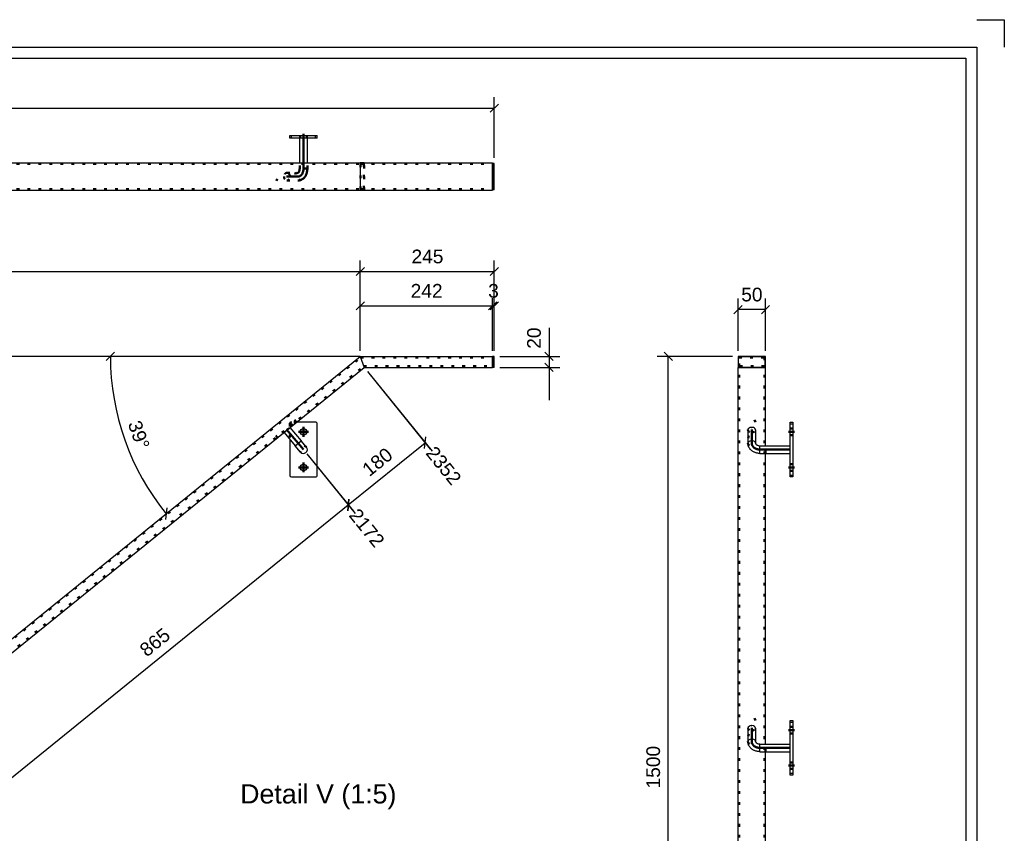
# Model space of a CAD drawing. Header units: millimetres. Extents: x -20 to 400, y -1231 to -934.
# Tile 6 of 6: x 221 to 400, y -1082 to -934. Entities that reach past the tile are written whole.
import ezdxf
from ezdxf.enums import TextEntityAlignment as Align

# ---------------------------------------------------------------- set-up
doc = ezdxf.new("R2010")
doc.units = ezdxf.units.MM
doc.linetypes.add('DOT', pattern=[2, 0.5, -1.5])
doc.linetypes.add('STRICHPUNKT2', pattern=[18.5, 10, -4, 0.5, -4])
doc.layers.get('0').update_dxf_attribs({"linetype": 'CONTINUOUS'})
for name, color, linetype in [('DIM49', 4, 'CONTINUOUS'), ('TXT_ALL', 7, 'CONTINUOUS'), ('TXT_DIM49', 2, 'CONTINUOUS'), ('TXT_YELLOW', 2, 'CONTINUOUS')]:
    doc.layers.add(name, color=color, linetype=linetype)
doc.layers.add('LE_ALL', color=7, linetype='CONTINUOUS', lineweight=50)
doc.styles.add('ARIAL', font='arial.ttf')

# ---------------------------------------------------------------- blocks, each defined once
blk = doc.blocks.new('DINA3_00002', base_point=(393.37, -1223.63))
for p, q in [((395.37, -938.63), (395.37, -1225.63)), ((-12.63, -940.63), (393.37, -940.63)), ((393.37, -940.63), (393.37, -1223.63))]:
    blk.add_line(p, q)
for points in [[(395.37, -933.63), (400.37, -933.63), (400.37, -938.63)], [(-14.63, -1225.63), (-14.63, -938.63), (395.37, -938.63)]]:
    blk.add_lwpolyline(points)
blk = doc.blocks.new('_ZBL0011_00001')
blk.add_blockref('DINA3_00002', (393.37, -1223.63))
blk = doc.blocks.new('Koker 50x20x2 EN 10219-2_00093', base_point=(100.7, -964.76))
for p, q in [((99.99, -959.76), (282.8, -959.76)), ((282.8, -959.76), (282.8, -964.76)), ((283.51, -959.76), (282.8, -959.76)), ((99.99, -964.76), (282.8, -964.76)), ((282.8, -964.76), (283.51, -964.76))]:
    blk.add_line(p, q)
at = {"layer": 'LE_ALL', "color": 3, "linetype": 'DOT'}
for p, q in [((283.51, -964.76), (283.51, -959.76)), ((100.06, -959.96), (282.87, -959.96)), ((100.06, -964.56), (282.87, -964.56))]:
    blk.add_line(p, q, dxfattribs=at)
blk.add_lwpolyline([(283.43, -964.56), (282.87, -964.56), (282.87, -959.96), (283.43, -959.96)], close=True, dxfattribs=at)
blk = doc.blocks.new('Koker 50x20x2 EN 10219-2_00092')
blk.add_blockref('Koker 50x20x2 EN 10219-2_00093', (100.7, -964.76))
blk = doc.blocks.new('Koker 50x20x2 EN 10219-2_00095', base_point=(283.51, -964.76))
for p, q in [((282.8, -959.76), (306.96, -959.76)), ((282.8, -959.76), (282.8, -964.76)), ((306.96, -959.76), (306.96, -964.76)), ((282.8, -964.76), (306.96, -964.76))]:
    blk.add_line(p, q)
at = {"layer": 'LE_ALL', "color": 3, "linetype": 'DOT'}
for p, q in [((283.51, -964.76), (283.51, -959.76)), ((282.87, -959.96), (306.96, -959.96)), ((282.87, -964.56), (282.87, -959.96)), ((283.43, -959.96), (283.43, -964.56)), ((282.87, -964.56), (306.96, -964.56))]:
    blk.add_line(p, q, dxfattribs=at)
blk = doc.blocks.new('Koker 50x20x2 EN 10219-2_00094')
blk.add_blockref('Koker 50x20x2 EN 10219-2_00095', (283.51, -964.76))
blk = doc.blocks.new('Plaatwerk D_ 5_00107', base_point=(273.04, -955.26))
for p, q in [((269.94, -954.76), (270.24, -954.76)), ((269.94, -955.26), (269.94, -954.76)), ((270.24, -955.26), (269.94, -955.26)), ((274.64, -954.76), (274.94, -954.76)), ((274.64, -955.26), (274.64, -954.76)), ((274.94, -955.26), (274.94, -954.76))]:
    blk.add_line(p, q)
blk.add_lwpolyline([(274.94, -955.26), (274.64, -955.26), (270.24, -955.26), (270.24, -954.76), (274.64, -954.76)])
at = {"layer": 'LE_ALL', "color": 3, "linetype": 'DOT'}
for p, q in [((271.84, -955.26), (271.84, -954.76)), ((273.04, -955.26), (273.04, -954.76))]:
    blk.add_line(p, q, dxfattribs=at)
blk = doc.blocks.new('_00109', base_point=(272.44, -955.56))
at = {"layer": 'LE_ALL', "color": 1, "linetype": 'STRICHPUNKT2'}
blk.add_line((272.44, -955.56), (272.44, -954.46), dxfattribs=at)
blk.add_line((272.44, -955.56), (272.44, -954.46), dxfattribs=at)
blk = doc.blocks.new('_00108')
blk.add_blockref('_00109', (272.44, -955.56))
blk = doc.blocks.new('Plaatwerk D_ 5_00106')
for name, p in [('_00108', (0, 0)), ('Plaatwerk D_ 5_00107', (273.04, -955.26))]:
    blk.add_blockref(name, p)
blk = doc.blocks.new('as 12 mm_00111', base_point=(271.48, -961.56))
for p, q in [((271.74, -959.76), (271.74, -955.26)), ((273.14, -955.26), (271.74, -955.26)), ((273.14, -959.76), (273.14, -955.26))]:
    blk.add_line(p, q)
at = {"layer": 'LE_ALL', "color": 3, "linetype": 'DOT'}
for p, q in [((271.74, -960.76), (271.74, -959.76)), ((273.14, -960.76), (273.14, -959.76)), ((269.42, -961.56), (271.48, -961.56)), ((273.14, -960.76), (271.74, -960.76)), ((269.42, -962.96), (271.48, -962.96))]:
    blk.add_line(p, q, dxfattribs=at)
at = {"layer": 'LE_ALL', "color": 1, "linetype": 'STRICHPUNKT2'}
blk.add_line((271.48, -962.26), (269.35, -962.26), dxfattribs=at)
blk.add_lwpolyline([(272.44, -955.26), (272.44, -960.76)], dxfattribs=at)
at = {"layer": 'LE_ALL', "color": 3, "linetype": 'DOT'}
for points in [[(271.46, -961.57), (271.46, -961.56), (271.48, -961.55), (271.5, -961.54), (271.53, -961.49), (271.56, -961.45), (271.6, -961.39), (271.64, -961.32), (271.65, -961.27), (271.68, -961.18), (271.71, -961.09), (271.72, -961.01), (271.73, -960.91), (271.74, -960.8), (271.74, -960.76)], [(271.47, -961.56), (271.47, -961.56), (271.46, -961.57)], [(273.14, -960.76), (273.14, -960.91), (273.13, -961.05), (273.12, -961.12), (273.1, -961.26), (273.07, -961.4), (273.06, -961.44), (273.03, -961.58), (272.98, -961.71), (272.97, -961.76), (272.92, -961.88), (272.86, -962), (272.84, -962.05), (272.77, -962.16), (272.71, -962.26), (272.67, -962.31), (272.6, -962.4), (272.53, -962.48), (272.49, -962.52), (272.41, -962.59), (272.33, -962.66), (272.3, -962.69), (272.21, -962.75), (272.12, -962.8), (272.09, -962.82), (272, -962.86), (271.9, -962.89), (271.87, -962.9), (271.78, -962.93), (271.68, -962.95), (271.65, -962.95), (271.55, -962.96), (271.48, -962.96)], [(268.88, -962.24), (268.88, -962.25), (268.88, -962.26), (268.88, -962.27), (268.88, -962.27), (268.88, -962.28)], [(269.95, -962.28), (269.95, -962.28), (269.95, -962.27), (269.95, -962.26), (269.95, -962.26), (269.95, -962.25), (269.95, -962.24)]]:
    blk.add_lwpolyline(points, dxfattribs=at)
for centre, ratio, start_param, end_param in [((269.42, -962.26), 0.766044, 3.141593, 4.686512), ((269.42, -962.26), 0.766044, 1.601004, 3.141593), ((271.48, -962.26), 0.766052, 3.141593, 6.283185), ((271.48, -962.26), 0.766044, 0, 3.141593), ((269.42, -962.26), 0.766044, 4.734587, 6.283185), ((269.42, -962.26), 0.766044, 0, 1.542242)]:
    blk.add_ellipse(centre, major_axis=(0, -0.7), ratio=ratio, start_param=start_param, end_param=end_param, dxfattribs=at)
at = {"layer": 'LE_ALL', "color": 1, "linetype": 'STRICHPUNKT2'}
blk.add_ellipse((271.48, -960.76), major_axis=(0, -1.5), ratio=0.642788, start_param=0, end_param=1.570796, dxfattribs=at)
blk = doc.blocks.new('_00113', base_point=(267.36, -962.77))
at = {"layer": 'LE_ALL', "color": 1, "linetype": 'STRICHPUNKT2'}
for p, q in [((270.81, -961.75), (271.18, -961.6)), ((267.36, -962.77), (267.73, -962.93))]:
    blk.add_line(p, q, dxfattribs=at)
blk = doc.blocks.new('_00112')
blk.add_blockref('_00113', (267.36, -962.77))
blk = doc.blocks.new('as 12 mm_00110')
for name, p in [('as 12 mm_00111', (271.48, -961.56)), ('_00112', (0, 0))]:
    blk.add_blockref(name, p)
blk = doc.blocks.new('Handrailingsteun_00105')
for name in ['Plaatwerk D_ 5_00106', 'as 12 mm_00110']:
    blk.add_blockref(name, (0, 0))
blk = doc.blocks.new('_D1', base_point=(154.37, -948.28))
at = {"layer": 'DIM49', "color": 1}
for p, q in [((306.51, -950.53), (308.01, -949.03)), ((307.26, -958.86), (307.26, -947.78)), ((9.16, -949.78), (307.26, -949.78))]:
    blk.add_line(p, q, dxfattribs=at)
blk = doc.blocks.new('Plaatwerk D_ 3_00126', base_point=(9.16, -964.66))
blk.add_blockref('_D1', (154.37, -948.28))
blk = doc.blocks.new('Plaatwerk D_ 3_00125')
blk.add_blockref('Plaatwerk D_ 3_00126', (9.16, -964.66))
blk = doc.blocks.new('Plaatwerk D_ 3_00128', base_point=(307.26, -959.86))
for p, q in [((307.26, -959.86), (306.96, -959.86)), ((306.96, -964.66), (306.96, -959.86)), ((307.26, -964.66), (307.26, -959.86)), ((307.26, -964.66), (306.96, -964.66))]:
    blk.add_line(p, q)
blk = doc.blocks.new('Plaatwerk D_ 3_00127')
blk.add_blockref('Plaatwerk D_ 3_00128', (307.26, -959.86))
blk = doc.blocks.new('Muurleuning_00091')
for name in ['Plaatwerk D_ 3_00125', 'Handrailingsteun_00105', 'Koker 50x20x2 EN 10219-2_00092', 'Koker 50x20x2 EN 10219-2_00094', 'Plaatwerk D_ 3_00127']:
    blk.add_blockref(name, (0, 0))
blk = doc.blocks.new('00 begane grond_00090')
blk.add_blockref('Muurleuning_00091', (0, 0))
blk = doc.blocks.new('Duplex_00089')
blk.add_blockref('00 begane grond_00090', (0, 0))
blk = doc.blocks.new('Assen_00088')
blk.add_blockref('Duplex_00089', (0, 0))
blk = doc.blocks.new('_A3D0022_00087')
blk.add_blockref('Assen_00088', (0, 0))
blk = doc.blocks.new('_ANS0022_00086')
blk.add_blockref('_A3D0022_00087', (0, 0))
blk = doc.blocks.new('_D4', base_point=(292, -984.36))
at = {"layer": 'DIM49', "color": 1}
for p, q in [((282.8, -994.08), (282.8, -983.86)), ((306.96, -994.08), (306.96, -984.46)), ((283.55, -985.11), (282.05, -986.61)), ((282.8, -985.86), (306.96, -985.86)), ((306.21, -986.61), (307.71, -985.11))]:
    blk.add_line(p, q, dxfattribs=at)
at = {"layer": 'TXT_DIM49', "style": 'ARIAL'}
blk.add_text('242', height=2.5, dxfattribs=at).set_placement((292, -984.36))
blk = doc.blocks.new('_D5', base_point=(306.15, -984.36))
at = {"layer": 'DIM49', "color": 1}
for p, q in [((306.96, -994.08), (306.96, -984.46)), ((307.26, -994.08), (307.26, -984.46)), ((307.71, -985.11), (306.21, -986.61)), ((306.51, -986.61), (308.01, -985.11)), ((306.96, -985.86), (307.26, -985.86))]:
    blk.add_line(p, q, dxfattribs=at)
at = {"layer": 'TXT_DIM49', "style": 'ARIAL'}
blk.add_text('3', height=2.5, dxfattribs=at).set_placement((306.15, -984.36))
blk = doc.blocks.new('_D7', base_point=(187.55, -978.09))
at = {"layer": 'DIM49', "color": 1}
for p, q in [((282.8, -994.08), (282.8, -977.59)), ((99.99, -979.59), (282.8, -979.59)), ((282.05, -980.34), (283.55, -978.84))]:
    blk.add_line(p, q, dxfattribs=at)
blk = doc.blocks.new('_D8', base_point=(292.15, -978.09))
at = {"layer": 'DIM49', "color": 1}
for p, q in [((282.8, -994.08), (282.8, -977.59)), ((307.26, -994.08), (307.26, -977.59)), ((283.55, -978.84), (282.05, -980.34)), ((282.8, -979.59), (307.26, -979.59)), ((306.51, -980.34), (308.01, -978.84))]:
    blk.add_line(p, q, dxfattribs=at)
at = {"layer": 'TXT_DIM49', "style": 'ARIAL'}
blk.add_text('245', height=2.5, dxfattribs=at).set_placement((292.15, -978.09))
blk = doc.blocks.new('_D11', base_point=(243.82, -1050.05))
at = {"layer": 'DIM49', "color": 1}
for p, q in [((273.07, -1012.87), (281.87, -1023.74)), ((213.39, -1076.62), (280.61, -1022.18)), ((280.5, -1023.24), (280.73, -1021.13)), ((205.85, -1067.3), (214.65, -1078.18)), ((213.5, -1075.57), (213.28, -1077.68))]:
    blk.add_line(p, q, dxfattribs=at)
at = {"layer": 'TXT_DIM49', "style": 'ARIAL'}
blk.add_text('865', height=2.5, rotation=39.0012, dxfattribs=at).set_placement((243.82, -1050.05))
blk = doc.blocks.new('_D12', base_point=(284.44, -1017.15))
at = {"layer": 'DIM49', "color": 1}
for p, q in [((284.13, -997.86), (295.9, -1012.38)), ((294.53, -1011.88), (294.75, -1009.77)), ((280.61, -1022.18), (294.64, -1010.83)), ((273.07, -1012.87), (281.87, -1023.74)), ((280.73, -1021.13), (280.5, -1023.24))]:
    blk.add_line(p, q, dxfattribs=at)
at = {"layer": 'TXT_DIM49', "style": 'ARIAL'}
blk.add_text('180', height=2.5, rotation=39.0012, dxfattribs=at).set_placement((284.44, -1017.15))
blk = doc.blocks.new('_D15', base_point=(280.59, -1024.14))
at = {"layer": 'DIM49', "color": 1}
blk.add_line((273.07, -1012.87), (281.56, -1023.35), dxfattribs=at)
at = {"layer": 'TXT_DIM49', "style": 'ARIAL'}
blk.add_text('2172', height=2.5, rotation=309.001, dxfattribs=at).set_placement((280.59, -1024.14))
blk = doc.blocks.new('_D16', base_point=(294.61, -1012.78))
at = {"layer": 'DIM49', "color": 1}
blk.add_line((284.13, -997.86), (295.58, -1011.99), dxfattribs=at)
at = {"layer": 'TXT_DIM49', "style": 'ARIAL'}
blk.add_text('2352', height=2.5, rotation=309.001, dxfattribs=at).set_placement((294.61, -1012.78))
blk = doc.blocks.new('Koker 50x20x2 EN 10219-2_00156', base_point=(100.06, -1143.32))
for p, q in [((99.99, -1143.12), (282.8, -995.08)), ((282.8, -995.08), (283.51, -997.08)), ((100.7, -1145.12), (283.51, -997.08))]:
    blk.add_line(p, q)
at = {"layer": 'LE_ALL', "color": 3, "linetype": 'DOT'}
for p, q in [((100.06, -1143.32), (282.87, -995.28)), ((100.63, -1144.92), (283.43, -996.88))]:
    blk.add_line(p, q, dxfattribs=at)
for name, p in [('_D7', (187.55, -978.09)), ('_D8', (292.15, -978.09)), ('_D4', (292, -984.36)), ('_D5', (306.15, -984.36)), ('_D12', (284.44, -1017.15)), ('_D16', (294.61, -1012.78)), ('_D11', (243.82, -1050.05)), ('_D15', (280.59, -1024.14))]:
    blk.add_blockref(name, p)
blk = doc.blocks.new('Koker 50x20x2 EN 10219-2_00155')
blk.add_blockref('Koker 50x20x2 EN 10219-2_00156', (100.06, -1143.32))
blk = doc.blocks.new('_D18', base_point=(240.33, -1007.35))
at = {"layer": 'DIM49', "color": 1}
for p, q in [((282.8, -995.08), (235.17, -995.08)), ((236.43, -995.84), (237.91, -994.32)), ((247.47, -1022.74), (247.22, -1024.85))]:
    blk.add_line(p, q, dxfattribs=at)
blk.add_ellipse((282.8, -995.08), major_axis=(0, -45.62), ratio=1, start_param=4.712389, end_param=5.393066, dxfattribs=at)
at = {"layer": 'TXT_DIM49', "style": 'ARIAL'}
for s, p in [('39', (240.33, -1007.35)), ('°', (241.61, -1010.97))]:
    blk.add_text(s, height=2.5, rotation=289.4975, dxfattribs=at).set_placement(p)
blk = doc.blocks.new('_D19', base_point=(58.14, -1072.94))
at = {"layer": 'DIM49', "color": 1}
blk.add_line((281.8, -995.08), (57.64, -995.08), dxfattribs=at)
blk = doc.blocks.new('Koker 50x20x2 EN 10219-2_00158', base_point=(282.87, -995.28))
for p, q in [((282.8, -995.08), (306.96, -995.08)), ((282.8, -995.08), (283.51, -997.08)), ((306.96, -995.08), (306.96, -997.08)), ((283.51, -997.08), (306.96, -997.08))]:
    blk.add_line(p, q)
at = {"layer": 'LE_ALL', "color": 3, "linetype": 'DOT'}
for p, q in [((282.87, -995.28), (306.96, -995.28)), ((283.43, -996.88), (306.96, -996.88))]:
    blk.add_line(p, q, dxfattribs=at)
for name, p in [('_D19', (58.14, -1072.94)), ('_D18', (240.33, -1007.35))]:
    blk.add_blockref(name, p)
blk = doc.blocks.new('Koker 50x20x2 EN 10219-2_00157')
blk.add_blockref('Koker 50x20x2 EN 10219-2_00158', (282.87, -995.28))
blk = doc.blocks.new('Plaatwerk D_ 5_00170', base_point=(271.84, -1008.84))
for p, q in [((274.64, -1007.09), (271.15, -1007.09)), ((269.94, -1010.2), (269.94, -1016.79))]:
    blk.add_line(p, q)
blk.add_lwpolyline([(270.24, -1017.09), (274.64, -1017.09, 0.414214), (274.94, -1016.79), (274.94, -1007.39, 0.414214), (274.64, -1007.09)], format="xyb")
for centre in [(272.44, -1008.84), (272.44, -1015.34)]:
    blk.add_circle(centre, 0.6)
blk.add_arc((270.24, -1016.79), 0.3, 180, -90)
at = {"layer": 'LE_ALL', "color": 3, "linetype": 'DOT'}
for p, q in [((269.94, -1007.39), (269.94, -1010.2)), ((271.15, -1007.09), (270.24, -1007.09))]:
    blk.add_line(p, q, dxfattribs=at)
blk.add_arc((270.24, -1007.39), 0.3, 90, 180, dxfattribs=at)
blk = doc.blocks.new('_00172', base_point=(272.44, -1015.34))
at = {"layer": 'LE_ALL', "color": 1, "linetype": 'STRICHPUNKT2'}
for p, q in [((272.44, -1008.84), (272.44, -1007.94)), ((272.44, -1008.84), (272.44, -1007.94)), ((272.44, -1008.84), (271.54, -1008.84)), ((272.44, -1008.84), (271.54, -1008.84)), ((272.44, -1008.84), (273.34, -1008.84)), ((272.44, -1008.84), (272.44, -1009.74)), ((272.44, -1008.84), (273.34, -1008.84)), ((272.44, -1008.84), (272.44, -1009.74)), ((272.44, -1015.34), (271.54, -1015.34)), ((272.44, -1015.34), (271.54, -1015.34)), ((272.44, -1015.34), (272.44, -1014.44)), ((272.44, -1015.34), (272.44, -1014.44)), ((272.44, -1015.34), (273.34, -1015.34)), ((272.44, -1015.34), (272.44, -1016.24)), ((272.44, -1015.34), (273.34, -1015.34)), ((272.44, -1015.34), (272.44, -1016.24))]:
    blk.add_line(p, q, dxfattribs=at)
blk = doc.blocks.new('_00171')
blk.add_blockref('_00172', (272.44, -1015.34))
blk = doc.blocks.new('Plaatwerk D_ 5_00169')
for name, p in [('Plaatwerk D_ 5_00170', (271.84, -1008.84)), ('_00171', (0, 0))]:
    blk.add_blockref(name, p)
blk = doc.blocks.new('as 12 mm_00174', base_point=(272.98, -1011.64))
for p, q in [((269.96, -1008.05), (272.01, -1010.49)), ((268.88, -1008.94), (269.42, -1008.49)), ((268.88, -1008.94), (270.94, -1011.39)), ((270.94, -1011.39), (272.01, -1010.49)), ((271.9, -1012.54), (270.94, -1011.39)), ((272.98, -1011.64), (272.01, -1010.49))]:
    blk.add_line(p, q)
blk.add_arc((272.44, -1012.09), 0.7, -140, 40)
at = {"layer": 'LE_ALL', "color": 3, "linetype": 'DOT'}
for p, q in [((269.42, -1008.49), (269.95, -1008.04)), ((269.95, -1008.04), (269.96, -1008.05))]:
    blk.add_line(p, q, dxfattribs=at)
at = {"layer": 'LE_ALL', "color": 1, "linetype": 'STRICHPUNKT2'}
blk.add_lwpolyline([(272.44, -1012.09), (271.48, -1010.94), (269.35, -1008.41)], dxfattribs=at)
at = {"layer": 'LE_ALL', "color": 3, "linetype": 'DOT'}
blk.add_arc((272.44, -1012.09), 0.7, 40, -140, dxfattribs=at)
blk = doc.blocks.new('_00176', base_point=(267.36, -1009.54))
at = {"layer": 'LE_ALL', "color": 1, "linetype": 'STRICHPUNKT2'}
for p, q in [((270.81, -1006.65), (271.18, -1007.09)), ((267.36, -1009.54), (267.73, -1009.98))]:
    blk.add_line(p, q, dxfattribs=at)
blk = doc.blocks.new('_00175')
blk.add_blockref('_00176', (267.36, -1009.54))
blk = doc.blocks.new('as 12 mm_00173')
for name, p in [('_00175', (0, 0)), ('as 12 mm_00174', (272.98, -1011.64))]:
    blk.add_blockref(name, p)
blk = doc.blocks.new('Handrailingsteun_00168')
for name in ['as 12 mm_00173', 'Plaatwerk D_ 5_00169']:
    blk.add_blockref(name, (0, 0))
blk = doc.blocks.new('_D27', base_point=(315.76, -993.69))
at = {"layer": 'DIM49', "color": 1}
for p, q in [((317.26, -989.85), (317.26, -1003.08)), ((308.26, -995.08), (319.26, -995.08)), ((316.51, -994.33), (318.01, -995.83)), ((308.26, -997.08), (319.26, -997.08)), ((318.01, -997.83), (316.51, -996.33))]:
    blk.add_line(p, q, dxfattribs=at)
at = {"layer": 'TXT_DIM49', "style": 'ARIAL'}
blk.add_text('20', height=2.5, rotation=90.0002, dxfattribs=at).set_placement((315.76, -993.69))
blk = doc.blocks.new('Plaatwerk D_ 3_00191', base_point=(307.26, -995.08))
for p, q in [((307.26, -995.08), (306.96, -995.08)), ((306.96, -997.08), (306.96, -995.08)), ((307.26, -997.08), (307.26, -995.08)), ((307.26, -997.08), (306.96, -997.08))]:
    blk.add_line(p, q)
blk.add_blockref('_D27', (315.76, -993.69))
blk = doc.blocks.new('Plaatwerk D_ 3_00190')
blk.add_blockref('Plaatwerk D_ 3_00191', (307.26, -995.08))
blk = doc.blocks.new('Muurleuning_00154')
for name in ['Koker 50x20x2 EN 10219-2_00155', 'Plaatwerk D_ 3_00190', 'Koker 50x20x2 EN 10219-2_00157', 'Handrailingsteun_00168']:
    blk.add_blockref(name, (0, 0))
blk = doc.blocks.new('00 begane grond_00153')
blk.add_blockref('Muurleuning_00154', (0, 0))
blk = doc.blocks.new('Duplex_00152')
blk.add_blockref('00 begane grond_00153', (0, 0))
blk = doc.blocks.new('Assen_00151')
blk.add_blockref('Duplex_00152', (0, 0))
blk = doc.blocks.new('_A3D0023_00144')
blk.add_blockref('Assen_00151', (0, 0))
blk = doc.blocks.new('_ANS0023_00143')
blk.add_blockref('_A3D0023_00144', (0, 0))
blk = doc.blocks.new('Koker 50x20x2 EN 10219-2_00213', base_point=(356.77, -1143.12))
for p, q in [((351.77, -995.08), (351.77, -997.08)), ((356.77, -995.08), (351.77, -995.08)), ((356.77, -997.08), (356.77, -995.08)), ((351.77, -997.08), (356.77, -997.08)), ((351.77, -1145.12), (351.77, -997.08)), ((356.77, -1011.39), (356.77, -997.08))]:
    blk.add_line(p, q)
for points in [[(356.77, -1065.83), (356.77, -1012.79)], [(356.77, -1120.26), (356.77, -1067.23)]]:
    blk.add_lwpolyline(points)
at = {"layer": 'LE_ALL', "color": 3, "linetype": 'DOT'}
for p, q in [((351.97, -1144.92), (351.97, -996.88)), ((356.57, -1144.92), (356.57, -996.88)), ((356.77, -1012.79), (356.77, -1011.39))]:
    blk.add_line(p, q, dxfattribs=at)
blk.add_lwpolyline([(351.97, -996.88), (351.97, -995.28), (356.57, -995.28), (356.57, -996.88)], close=True, dxfattribs=at)
blk.add_lwpolyline([(356.77, -1067.23), (356.77, -1065.83)], dxfattribs=at)
blk = doc.blocks.new('Koker 50x20x2 EN 10219-2_00212')
blk.add_blockref('Koker 50x20x2 EN 10219-2_00213', (356.77, -1143.12))
blk = doc.blocks.new('_D33', base_point=(352.35, -985.04))
at = {"layer": 'DIM49', "color": 1}
for p, q in [((351.77, -994.08), (351.77, -984.54)), ((356.77, -994.08), (356.77, -984.54)), ((352.52, -985.79), (351.02, -987.29)), ((356.77, -986.54), (351.77, -986.54)), ((356.02, -987.29), (357.52, -985.79))]:
    blk.add_line(p, q, dxfattribs=at)
at = {"layer": 'TXT_DIM49', "style": 'ARIAL'}
blk.add_text('50', height=2.5, dxfattribs=at).set_placement((352.35, -985.04))
blk = doc.blocks.new('Koker 50x20x2 EN 10219-2_00215', base_point=(351.97, -996.88))
blk.add_lwpolyline([(356.77, -995.08), (351.77, -995.08), (351.77, -997.08), (356.77, -997.08)], close=True)
at = {"layer": 'LE_ALL', "color": 3, "linetype": 'DOT'}
blk.add_lwpolyline([(351.97, -996.88), (351.97, -995.28), (356.57, -995.28), (356.57, -996.88)], close=True, dxfattribs=at)
blk.add_blockref('_D33', (352.35, -985.04))
blk = doc.blocks.new('Koker 50x20x2 EN 10219-2_00214')
blk.add_blockref('Koker 50x20x2 EN 10219-2_00215', (351.97, -996.88))
blk = doc.blocks.new('Plaatwerk D_ 5_00227', base_point=(361.27, -1015.94))
for p, q in [((361.27, -1007.39), (361.77, -1007.39)), ((361.77, -1007.39), (361.77, -1016.79)), ((361.77, -1016.79), (361.27, -1016.79)), ((361.27, -1017.09), (361.27, -1016.79)), ((361.77, -1017.09), (361.27, -1017.09)), ((361.77, -1016.79), (361.77, -1017.09))]:
    blk.add_line(p, q)
blk.add_lwpolyline([(361.27, -1016.79), (361.27, -1007.39), (361.27, -1007.09), (361.77, -1007.09), (361.77, -1007.39)])
at = {"layer": 'LE_ALL', "color": 3, "linetype": 'DOT'}
for p, q in [((361.27, -1008.24), (361.77, -1008.24)), ((361.27, -1009.44), (361.77, -1009.44)), ((361.27, -1014.74), (361.77, -1014.74)), ((361.27, -1015.94), (361.77, -1015.94))]:
    blk.add_line(p, q, dxfattribs=at)
blk = doc.blocks.new('_00229', base_point=(360.97, -1015.34))
at = {"layer": 'LE_ALL', "color": 1, "linetype": 'STRICHPUNKT2'}
for p, q in [((360.97, -1008.84), (362.07, -1008.84)), ((360.97, -1015.34), (362.07, -1015.34))]:
    blk.add_line(p, q, dxfattribs=at)
blk = doc.blocks.new('_00228')
blk.add_blockref('_00229', (360.97, -1015.34))
blk = doc.blocks.new('Plaatwerk D_ 5_00226')
for name, p in [('Plaatwerk D_ 5_00227', (361.27, -1015.94)), ('_00228', (0, 0))]:
    blk.add_blockref(name, p)
blk = doc.blocks.new('as 12 mm_00231', base_point=(354.97, -1010.94))
for p, q in [((353.57, -1008.49), (353.57, -1010.94)), ((354.97, -1008.49), (354.97, -1010.94)), ((355.77, -1012.79), (355.77, -1011.39)), ((361.27, -1012.79), (361.27, -1011.39)), ((355.77, -1012.79), (361.27, -1012.79))]:
    blk.add_line(p, q)
for points in [[(354.25, -1008.04), (354.25, -1008.04), (354.26, -1008.04), (354.27, -1008.04), (354.27, -1008.04), (354.28, -1008.04), (354.29, -1008.04)], [(355.77, -1012.79), (355.63, -1012.79), (355.49, -1012.78), (355.36, -1012.76), (355.32, -1012.75), (355.19, -1012.73), (355.06, -1012.69), (355, -1012.67), (354.87, -1012.63), (354.75, -1012.58), (354.69, -1012.56), (354.58, -1012.5), (354.47, -1012.44), (354.41, -1012.4), (354.31, -1012.33), (354.21, -1012.26), (354.16, -1012.21), (354.08, -1012.13), (354, -1012.05), (353.96, -1012), (353.89, -1011.91), (353.83, -1011.82), (353.8, -1011.77), (353.75, -1011.68), (353.7, -1011.58), (353.68, -1011.53), (353.64, -1011.43), (353.61, -1011.33), (353.6, -1011.28), (353.58, -1011.18), (353.57, -1011.07), (353.57, -1010.97), (353.57, -1010.94)], [(354.97, -1010.94), (354.97, -1010.98), (354.98, -1011.02), (355, -1011.05), (355.03, -1011.1), (355.07, -1011.14), (355.09, -1011.16), (355.14, -1011.21), (355.21, -1011.25), (355.26, -1011.28), (355.34, -1011.31), (355.42, -1011.34), (355.46, -1011.35), (355.51, -1011.36), (355.6, -1011.38), (355.69, -1011.39), (355.77, -1011.39), (361.27, -1011.39)]]:
    blk.add_lwpolyline(points)
for centre, start_param, end_param in [((354.27, -1008.49), 1.599351, 3.141593), ((354.27, -1008.49), 6.283185, 7.823774), ((354.27, -1010.94), 6.283185, 9.424778)]:
    blk.add_ellipse(centre, major_axis=(0.7, 0), ratio=0.642788, start_param=start_param, end_param=end_param)
at = {"layer": 'LE_ALL', "color": 1, "linetype": 'STRICHPUNKT2'}
blk.add_line((354.27, -1010.94), (354.27, -1008.41), dxfattribs=at)
at = {"layer": 'LE_ALL', "color": 3, "linetype": 'DOT'}
blk.add_lwpolyline([(354.28, -1008.94), (354.28, -1008.94), (354.27, -1008.94), (354.26, -1008.94), (354.26, -1008.94), (354.25, -1008.94)], dxfattribs=at)
at = {"layer": 'LE_ALL', "color": 1, "linetype": 'STRICHPUNKT2'}
blk.add_lwpolyline([(361.27, -1012.09), (355.77, -1012.09)], dxfattribs=at)
at = {"layer": 'LE_ALL', "color": 3, "linetype": 'DOT'}
for centre, start_param, end_param in [((354.27, -1008.49), 3.141593, 4.690191), ((354.27, -1008.49), 4.738266, 6.283185), ((354.27, -1010.94), 3.141593, 6.283185)]:
    blk.add_ellipse(centre, major_axis=(0.7, 0), ratio=0.642788, start_param=start_param, end_param=end_param, dxfattribs=at)
at = {"layer": 'LE_ALL', "color": 1, "linetype": 'STRICHPUNKT2'}
blk.add_ellipse((355.77, -1010.94), major_axis=(1.5, 0), ratio=0.766044, start_param=3.141593, end_param=4.712389, dxfattribs=at)
blk = doc.blocks.new('_00233', base_point=(353.76, -1009.54))
at = {"layer": 'LE_ALL', "color": 1, "linetype": 'STRICHPUNKT2'}
for p, q in [((354.78, -1006.65), (354.93, -1007.09)), ((353.76, -1009.54), (353.6, -1009.98))]:
    blk.add_line(p, q, dxfattribs=at)
blk = doc.blocks.new('_00232')
blk.add_blockref('_00233', (353.76, -1009.54))
blk = doc.blocks.new('as 12 mm_00230')
for name, p in [('as 12 mm_00231', (354.97, -1010.94)), ('_00232', (0, 0))]:
    blk.add_blockref(name, p)
blk = doc.blocks.new('Handrailingsteun_00225')
for name in ['as 12 mm_00230', 'Plaatwerk D_ 5_00226']:
    blk.add_blockref(name, (0, 0))
blk = doc.blocks.new('Plaatwerk D_ 5_00236', base_point=(361.27, -1070.38))
for p, q in [((361.27, -1061.83), (361.77, -1061.83)), ((361.77, -1061.83), (361.77, -1071.23)), ((361.77, -1071.23), (361.27, -1071.23)), ((361.27, -1071.53), (361.27, -1071.23)), ((361.77, -1071.23), (361.77, -1071.53)), ((361.77, -1071.53), (361.27, -1071.53))]:
    blk.add_line(p, q)
blk.add_lwpolyline([(361.27, -1071.23), (361.27, -1061.83), (361.27, -1061.53), (361.77, -1061.53), (361.77, -1061.83)])
at = {"layer": 'LE_ALL', "color": 3, "linetype": 'DOT'}
for p, q in [((361.27, -1062.68), (361.77, -1062.68)), ((361.27, -1063.88), (361.77, -1063.88)), ((361.27, -1069.18), (361.77, -1069.18)), ((361.27, -1070.38), (361.77, -1070.38))]:
    blk.add_line(p, q, dxfattribs=at)
blk = doc.blocks.new('_00238', base_point=(360.97, -1069.78))
at = {"layer": 'LE_ALL', "color": 1, "linetype": 'STRICHPUNKT2'}
for p, q in [((360.97, -1063.28), (362.07, -1063.28)), ((360.97, -1069.78), (362.07, -1069.78))]:
    blk.add_line(p, q, dxfattribs=at)
blk = doc.blocks.new('_00237')
blk.add_blockref('_00238', (360.97, -1069.78))
blk = doc.blocks.new('Plaatwerk D_ 5_00235')
for name, p in [('Plaatwerk D_ 5_00236', (361.27, -1070.38)), ('_00237', (0, 0))]:
    blk.add_blockref(name, p)
blk = doc.blocks.new('as 12 mm_00240', base_point=(354.97, -1065.38))
for p, q in [((353.57, -1062.92), (353.57, -1065.38)), ((354.97, -1062.92), (354.97, -1065.38)), ((355.77, -1067.23), (355.77, -1065.83)), ((361.27, -1067.23), (361.27, -1065.83)), ((355.77, -1067.23), (361.27, -1067.23))]:
    blk.add_line(p, q)
for points in [[(354.25, -1062.48), (354.25, -1062.48), (354.26, -1062.48), (354.27, -1062.48), (354.27, -1062.48), (354.28, -1062.48), (354.29, -1062.48)], [(355.77, -1067.23), (355.63, -1067.22), (355.49, -1067.21), (355.36, -1067.19), (355.32, -1067.19), (355.19, -1067.16), (355.06, -1067.13), (355, -1067.11), (354.87, -1067.07), (354.75, -1067.02), (354.69, -1066.99), (354.58, -1066.94), (354.47, -1066.87), (354.41, -1066.84), (354.31, -1066.77), (354.21, -1066.69), (354.16, -1066.65), (354.08, -1066.57), (354, -1066.48), (353.96, -1066.44), (353.89, -1066.35), (353.83, -1066.26), (353.8, -1066.21), (353.75, -1066.11), (353.7, -1066.01), (353.68, -1065.97), (353.64, -1065.87), (353.61, -1065.76), (353.6, -1065.72), (353.58, -1065.62), (353.57, -1065.51), (353.57, -1065.41), (353.57, -1065.38)], [(354.97, -1065.38), (354.97, -1065.41), (354.98, -1065.45), (355, -1065.49), (355.03, -1065.53), (355.07, -1065.58), (355.09, -1065.6), (355.14, -1065.64), (355.21, -1065.68), (355.26, -1065.71), (355.34, -1065.75), (355.42, -1065.77), (355.46, -1065.79), (355.51, -1065.8), (355.6, -1065.81), (355.69, -1065.82), (355.77, -1065.83), (361.27, -1065.83)]]:
    blk.add_lwpolyline(points)
for centre, start_param, end_param in [((354.27, -1062.92), 1.599351, 3.141593), ((354.27, -1062.92), 6.283185, 7.823774), ((354.27, -1065.38), 6.283185, 9.424778)]:
    blk.add_ellipse(centre, major_axis=(0.7, 0), ratio=0.642788, start_param=start_param, end_param=end_param)
at = {"layer": 'LE_ALL', "color": 1, "linetype": 'STRICHPUNKT2'}
blk.add_line((354.27, -1065.38), (354.27, -1062.85), dxfattribs=at)
at = {"layer": 'LE_ALL', "color": 3, "linetype": 'DOT'}
blk.add_lwpolyline([(354.28, -1063.37), (354.28, -1063.37), (354.27, -1063.37), (354.26, -1063.37), (354.26, -1063.37), (354.25, -1063.37)], dxfattribs=at)
at = {"layer": 'LE_ALL', "color": 1, "linetype": 'STRICHPUNKT2'}
blk.add_lwpolyline([(361.27, -1066.53), (355.77, -1066.53)], dxfattribs=at)
at = {"layer": 'LE_ALL', "color": 3, "linetype": 'DOT'}
for centre, start_param, end_param in [((354.27, -1062.92), 3.141593, 4.690191), ((354.27, -1062.92), 4.738266, 6.283185), ((354.27, -1065.38), 3.141593, 6.283185)]:
    blk.add_ellipse(centre, major_axis=(0.7, 0), ratio=0.642788, start_param=start_param, end_param=end_param, dxfattribs=at)
at = {"layer": 'LE_ALL', "color": 1, "linetype": 'STRICHPUNKT2'}
blk.add_ellipse((355.77, -1065.38), major_axis=(1.5, 0), ratio=0.766044, start_param=3.141593, end_param=4.712389, dxfattribs=at)
blk = doc.blocks.new('_00242', base_point=(353.76, -1063.98))
at = {"layer": 'LE_ALL', "color": 1, "linetype": 'STRICHPUNKT2'}
for p, q in [((354.78, -1061.08), (354.93, -1061.53)), ((353.76, -1063.98), (353.6, -1064.42))]:
    blk.add_line(p, q, dxfattribs=at)
blk = doc.blocks.new('_00241')
blk.add_blockref('_00242', (353.76, -1063.98))
blk = doc.blocks.new('as 12 mm_00239')
for name, p in [('_00241', (0, 0)), ('as 12 mm_00240', (354.97, -1065.38))]:
    blk.add_blockref(name, p)
blk = doc.blocks.new('Handrailingsteun_00234')
for name in ['as 12 mm_00239', 'Plaatwerk D_ 5_00235']:
    blk.add_blockref(name, (0, 0))
blk = doc.blocks.new('Plaatwerk D_ 3_00248', base_point=(356.67, -995.08))
blk.add_lwpolyline([(356.67, -995.08), (356.67, -997.08), (351.87, -997.08), (351.87, -995.08)], close=True)
blk = doc.blocks.new('Plaatwerk D_ 3_00247')
blk.add_blockref('Plaatwerk D_ 3_00248', (356.67, -995.08))
blk = doc.blocks.new('_D34', base_point=(337.52, -1073.94))
at = {"layer": 'DIM49', "color": 1}
for p, q in [((350.77, -995.08), (337.02, -995.08)), ((339.77, -995.83), (338.27, -994.33)), ((339.02, -1145.12), (339.02, -995.08)), ((338.27, -1144.37), (339.77, -1145.87)), ((350.87, -1145.12), (337.02, -1145.12))]:
    blk.add_line(p, q, dxfattribs=at)
at = {"layer": 'TXT_DIM49', "style": 'ARIAL'}
blk.add_text('1500', height=2.5, rotation=90.0002, dxfattribs=at).set_placement((337.52, -1073.94))
blk = doc.blocks.new('Plaatwerk D_ 5_00255', base_point=(361.27, -1153.67))
for p, q in [((361.27, -1145.12), (361.77, -1145.12)), ((361.77, -1145.12), (361.77, -1154.52)), ((361.77, -1154.52), (361.27, -1154.52)), ((361.27, -1154.82), (361.27, -1154.52)), ((361.77, -1154.82), (361.27, -1154.82)), ((361.77, -1154.52), (361.77, -1154.82))]:
    blk.add_line(p, q)
blk.add_lwpolyline([(361.27, -1154.52), (361.27, -1145.12), (361.27, -1144.82), (361.77, -1144.82), (361.77, -1145.12)])
at = {"layer": 'LE_ALL', "color": 3, "linetype": 'DOT'}
for p, q in [((361.27, -1145.97), (361.77, -1145.97)), ((361.27, -1147.17), (361.77, -1147.17)), ((361.27, -1152.47), (361.77, -1152.47)), ((361.27, -1153.67), (361.77, -1153.67))]:
    blk.add_line(p, q, dxfattribs=at)
blk.add_blockref('_D34', (337.52, -1073.94))
blk = doc.blocks.new('Plaatwerk D_ 5_00254')
blk.add_blockref('Plaatwerk D_ 5_00255', (361.27, -1153.67))
blk = doc.blocks.new('Handrailingsteun_00253')
blk.add_blockref('Plaatwerk D_ 5_00254', (0, 0))
blk = doc.blocks.new('Muurleuning_00211')
for name in ['Koker 50x20x2 EN 10219-2_00214', 'Handrailingsteun_00253', 'Koker 50x20x2 EN 10219-2_00212', 'Plaatwerk D_ 3_00247', 'Handrailingsteun_00225', 'Handrailingsteun_00234']:
    blk.add_blockref(name, (0, 0))
blk = doc.blocks.new('00 begane grond_00210')
blk.add_blockref('Muurleuning_00211', (0, 0))
blk = doc.blocks.new('Duplex_00209')
blk.add_blockref('00 begane grond_00210', (0, 0))
blk = doc.blocks.new('Assen_00208')
blk.add_blockref('Duplex_00209', (0, 0))
blk = doc.blocks.new('_A3D0024_00207')
blk.add_blockref('Assen_00208', (0, 0))
blk = doc.blocks.new('_ANS0024_00206')
blk.add_blockref('_A3D0024_00207', (0, 0))
blk = doc.blocks.new('_00268', base_point=(269.16, -1106.81))
for p, q in [((268.91, -1106.5), (294.77, -1085.55)), ((297.29, -1088.66), (294.77, -1085.55)), ((271.43, -1109.61), (297.29, -1088.66)), ((268.91, -1106.5), (271.43, -1109.61))]:
    blk.add_line(p, q)
at = {"layer": 'LE_ALL', "color": 3, "linetype": 'DOT'}
for p, q in [((269.16, -1106.81), (295.02, -1085.87)), ((271.17, -1109.3), (297.04, -1088.35))]:
    blk.add_line(p, q, dxfattribs=at)
blk = doc.blocks.new('_00267')
blk.add_blockref('_00268', (269.16, -1106.81))
blk = doc.blocks.new('SHAPE_00370', base_point=(282.37, -1097.66))
at = {"layer": 'DIM49', "color": 3}
for p, q in [((263.46, -1088.89), (273.52, -1088.89)), ((282.37, -1097.66), (275.52, -1090.89)), ((273.52, -1092.89), (263.46, -1092.89)), ((282.63, -1097.62), (282.11, -1097.62)), ((282.16, -1097.82), (282.57, -1097.82)), ((282.48, -1097.42), (282.26, -1097.42))]:
    blk.add_line(p, q, dxfattribs=at)
blk.add_lwpolyline([(282.6, -1097.79), (282.62, -1097.72), (282.63, -1097.66), (282.62, -1097.59), (282.59, -1097.53), (282.55, -1097.47), (282.5, -1097.43), (282.43, -1097.4), (282.37, -1097.39), (282.3, -1097.4), (282.23, -1097.43), (282.18, -1097.47), (282.14, -1097.53), (282.11, -1097.59), (282.1, -1097.66), (282.11, -1097.73), (282.14, -1097.79), (282.18, -1097.85), (282.24, -1097.89), (282.3, -1097.91), (282.37, -1097.92), (282.44, -1097.91), (282.5, -1097.89), (282.55, -1097.84)], close=True, dxfattribs=at)
for centre, start_param, end_param in [((263.46, -1090.89), 1.570796, 4.712389), ((273.52, -1090.89), 4.712389, 7.853982)]:
    blk.add_ellipse(centre, major_axis=(2, 0), ratio=1, start_param=start_param, end_param=end_param, dxfattribs=at)
at = {"layer": 'TXT_ALL', "style": 'ARIAL'}
blk.add_text('115', height=3.5, dxfattribs=at).set_placement((264.46, -1090.89), align=Align.MIDDLE_LEFT)
blk = doc.blocks.new('Koker 50x20x2 EN 10219-2_00266')
for name, p in [('_00267', (0, 0)), ('SHAPE_00370', (282.37, -1097.66))]:
    blk.add_blockref(name, p)
blk = doc.blocks.new('_00273', base_point=(288.06, -1114.73))
at = {"layer": 'LE_ALL', "color": 1, "linetype": 'STRICHPUNKT2'}
for p, q in [((288.06, -1101.73), (288.06, -1099.93)), ((288.06, -1101.73), (288.06, -1099.93)), ((288.06, -1101.73), (286.26, -1101.73)), ((288.06, -1101.73), (286.26, -1101.73)), ((288.06, -1101.73), (289.86, -1101.73)), ((288.06, -1101.73), (288.06, -1103.53)), ((288.06, -1101.73), (289.86, -1101.73)), ((288.06, -1101.73), (288.06, -1103.53)), ((288.06, -1114.73), (288.06, -1112.93)), ((288.06, -1114.73), (288.06, -1112.93)), ((288.06, -1114.73), (286.26, -1114.73)), ((288.06, -1114.73), (286.26, -1114.73)), ((288.06, -1114.73), (289.86, -1114.73)), ((288.06, -1114.73), (288.06, -1116.53)), ((288.06, -1114.73), (289.86, -1114.73)), ((288.06, -1114.73), (288.06, -1116.53))]:
    blk.add_line(p, q, dxfattribs=at)
blk = doc.blocks.new('_00272')
blk.add_blockref('_00273', (288.06, -1114.73))
blk = doc.blocks.new('_00271')
blk.add_blockref('_00272', (0, 0))
blk = doc.blocks.new('_00275', base_point=(286.86, -1101.73))
for p, q in [((292.46, -1098.23), (285.48, -1098.23)), ((283.06, -1104.45), (283.06, -1117.63))]:
    blk.add_line(p, q)
blk.add_lwpolyline([(283.66, -1118.23), (292.46, -1118.23, 0.414214), (293.06, -1117.63), (293.06, -1098.83, 0.414214), (292.46, -1098.23)], format="xyb")
for centre in [(288.06, -1101.73), (288.06, -1114.73)]:
    blk.add_circle(centre, 1.2)
blk.add_arc((283.66, -1117.63), 0.6, 180, -90)
at = {"layer": 'LE_ALL', "color": 3, "linetype": 'DOT'}
for p, q in [((285.48, -1098.23), (283.66, -1098.23)), ((283.06, -1098.83), (283.06, -1104.45))]:
    blk.add_line(p, q, dxfattribs=at)
blk.add_arc((283.66, -1098.83), 0.6, 90, 180, dxfattribs=at)
blk = doc.blocks.new('_00274')
blk.add_blockref('_00275', (286.86, -1101.73))
blk = doc.blocks.new('_D35', base_point=(300.16, -1113.4))
at = {"layer": 'DIM49', "color": 1}
for p, q in [((290.46, -1108.23), (303.66, -1108.23)), ((302.41, -1108.98), (300.91, -1107.48)), ((301.66, -1114.73), (301.66, -1108.23)), ((300.91, -1113.98), (302.41, -1115.48)), ((289.06, -1114.73), (303.66, -1114.73))]:
    blk.add_line(p, q, dxfattribs=at)
at = {"layer": 'TXT_DIM49', "style": 'ARIAL'}
blk.add_text('33', height=2.5, rotation=90.0002, dxfattribs=at).set_placement((300.16, -1113.4))
blk = doc.blocks.new('_D36', base_point=(300.16, -1106.9))
at = {"layer": 'DIM49', "color": 1}
for p, q in [((289.06, -1101.73), (303.66, -1101.73)), ((302.41, -1102.48), (300.91, -1100.98)), ((301.66, -1108.23), (301.66, -1101.73)), ((290.46, -1108.23), (303.66, -1108.23)), ((300.91, -1107.48), (302.41, -1108.98))]:
    blk.add_line(p, q, dxfattribs=at)
at = {"layer": 'TXT_DIM49', "style": 'ARIAL'}
blk.add_text('33', height=2.5, rotation=90.0002, dxfattribs=at).set_placement((300.16, -1106.9))
blk = doc.blocks.new('_D37', base_point=(283.64, -1127.38))
at = {"layer": 'DIM49', "color": 1}
for p, q in [((288.06, -1109.23), (288.06, -1130.88)), ((283.06, -1118.63), (283.06, -1130.88)), ((283.81, -1128.13), (282.31, -1129.63)), ((287.31, -1129.63), (288.81, -1128.13)), ((283.06, -1128.88), (288.06, -1128.88))]:
    blk.add_line(p, q, dxfattribs=at)
at = {"layer": 'TXT_DIM49', "style": 'ARIAL'}
blk.add_text('25', height=2.5, dxfattribs=at).set_placement((283.64, -1127.38))
blk = doc.blocks.new('_D38', base_point=(288.64, -1127.38))
at = {"layer": 'DIM49', "color": 1}
for p, q in [((288.06, -1109.23), (288.06, -1130.88)), ((293.06, -1118.63), (293.06, -1130.88)), ((288.81, -1128.13), (287.31, -1129.63)), ((292.31, -1129.63), (293.81, -1128.13)), ((288.06, -1128.88), (293.06, -1128.88))]:
    blk.add_line(p, q, dxfattribs=at)
at = {"layer": 'TXT_DIM49', "style": 'ARIAL'}
blk.add_text('25', height=2.5, dxfattribs=at).set_placement((288.64, -1127.38))
blk = doc.blocks.new('_D39', base_point=(307.28, -1115.15))
at = {"layer": 'DIM49', "color": 1}
for p, q in [((289.06, -1108.23), (310.78, -1108.23)), ((309.53, -1108.98), (308.03, -1107.48)), ((308.78, -1118.23), (308.78, -1108.23)), ((308.03, -1117.48), (309.53, -1118.98)), ((293.46, -1118.23), (310.78, -1118.23))]:
    blk.add_line(p, q, dxfattribs=at)
at = {"layer": 'TXT_DIM49', "style": 'ARIAL'}
blk.add_text('50', height=2.5, rotation=90.0002, dxfattribs=at).set_placement((307.28, -1115.15))
blk = doc.blocks.new('_D40', base_point=(307.28, -1105.15))
at = {"layer": 'DIM49', "color": 1}
for p, q in [((293.46, -1098.23), (310.78, -1098.23)), ((309.53, -1098.98), (308.03, -1097.48)), ((308.78, -1108.23), (308.78, -1098.23)), ((289.06, -1108.23), (310.78, -1108.23)), ((308.03, -1107.48), (309.53, -1108.98))]:
    blk.add_line(p, q, dxfattribs=at)
at = {"layer": 'TXT_DIM49', "style": 'ARIAL'}
blk.add_text('50', height=2.5, rotation=90.0002, dxfattribs=at).set_placement((307.28, -1105.15))
blk = doc.blocks.new('SHAPE_00378', base_point=(284.44, -1116.67))
at = {"layer": 'DIM49', "color": 3}
for p, q in [((284.44, -1116.67), (276.07, -1123.45)), ((284.18, -1116.63), (284.7, -1116.63)), ((284.23, -1116.83), (284.65, -1116.83)), ((284.55, -1116.43), (284.33, -1116.43)), ((264.01, -1121.45), (274.07, -1121.45)), ((274.07, -1125.45), (264.01, -1125.45))]:
    blk.add_line(p, q, dxfattribs=at)
blk.add_lwpolyline([(284.6, -1116.46), (284.54, -1116.43), (284.47, -1116.41), (284.4, -1116.41), (284.33, -1116.43), (284.28, -1116.47), (284.23, -1116.52), (284.2, -1116.58), (284.18, -1116.65), (284.18, -1116.71), (284.2, -1116.78), (284.24, -1116.84), (284.29, -1116.89), (284.35, -1116.92), (284.41, -1116.93), (284.48, -1116.93), (284.55, -1116.91), (284.61, -1116.88), (284.65, -1116.83), (284.69, -1116.77), (284.7, -1116.7), (284.7, -1116.63), (284.68, -1116.57), (284.65, -1116.51)], close=True, dxfattribs=at)
for centre, start_param, end_param in [((264.01, -1123.45), 1.570796, 4.712389), ((274.07, -1123.45), 4.712389, 7.853982)]:
    blk.add_ellipse(centre, major_axis=(2, 0), ratio=1, start_param=start_param, end_param=end_param, dxfattribs=at)
at = {"layer": 'TXT_ALL', "style": 'ARIAL'}
blk.add_text('109', height=3.5, dxfattribs=at).set_placement((265.01, -1123.45), align=Align.MIDDLE_LEFT)
blk = doc.blocks.new('Plaatwerk D_ 5_00270')
for name, p in [('_00274', (0, 0)), ('_D40', (307.28, -1105.15)), ('_00271', (0, 0)), ('_D36', (300.16, -1106.9)), ('_D35', (300.16, -1113.4)), ('_D39', (307.28, -1115.15)), ('_D37', (283.64, -1127.38)), ('_D38', (288.64, -1127.38)), ('SHAPE_00378', (284.44, -1116.67))]:
    blk.add_blockref(name, p)
blk = doc.blocks.new('_00279', base_point=(277.91, -1103.13))
at = {"layer": 'LE_ALL', "color": 1, "linetype": 'STRICHPUNKT2'}
for p, q in [((284.8, -1097.34), (285.55, -1098.23)), ((277.91, -1103.13), (278.65, -1104.02))]:
    blk.add_line(p, q, dxfattribs=at)
blk = doc.blocks.new('_00278')
blk.add_blockref('_00279', (277.91, -1103.13))
blk = doc.blocks.new('_00277')
blk.add_blockref('_00278', (0, 0))
blk = doc.blocks.new('_00281', base_point=(289.13, -1107.33))
for p, q in [((280.95, -1101.93), (282.02, -1101.03)), ((283.11, -1100.15), (287.21, -1105.03)), ((280.95, -1101.93), (285.06, -1106.83)), ((285.06, -1106.83), (287.21, -1105.03)), ((289.13, -1107.33), (287.21, -1105.03)), ((286.99, -1109.13), (285.06, -1106.83))]:
    blk.add_line(p, q)
blk.add_arc((288.06, -1108.23), 1.4, -140, 40)
at = {"layer": 'LE_ALL', "color": 3, "linetype": 'DOT'}
for p, q in [((282.02, -1101.03), (283.09, -1100.13)), ((283.09, -1100.13), (283.11, -1100.15))]:
    blk.add_line(p, q, dxfattribs=at)
at = {"layer": 'LE_ALL', "color": 1, "linetype": 'STRICHPUNKT2'}
blk.add_lwpolyline([(288.06, -1108.23), (286.13, -1105.93), (281.89, -1100.87)], dxfattribs=at)
at = {"layer": 'LE_ALL', "color": 3, "linetype": 'DOT'}
blk.add_arc((288.06, -1108.23), 1.4, 40, -140, dxfattribs=at)
blk = doc.blocks.new('_00280')
blk.add_blockref('_00281', (289.13, -1107.33))
blk = doc.blocks.new('SHAPE_00380', base_point=(283.35, -1102.41))
at = {"layer": 'DIM49', "color": 3}
for p, q in [((283.35, -1102.41), (275.89, -1116.36)), ((283.1, -1102.38), (283.61, -1102.38)), ((283.15, -1102.58), (283.56, -1102.58)), ((283.24, -1102.18), (283.47, -1102.18)), ((263.82, -1114.36), (273.89, -1114.36)), ((273.89, -1118.36), (263.82, -1118.36))]:
    blk.add_line(p, q, dxfattribs=at)
blk.add_lwpolyline([(283.41, -1102.16), (283.35, -1102.15), (283.28, -1102.16), (283.22, -1102.19), (283.16, -1102.23), (283.12, -1102.29), (283.1, -1102.35), (283.09, -1102.42), (283.1, -1102.49), (283.13, -1102.55), (283.17, -1102.61), (283.23, -1102.65), (283.29, -1102.67), (283.36, -1102.68), (283.43, -1102.67), (283.49, -1102.64), (283.55, -1102.59), (283.59, -1102.54), (283.61, -1102.47), (283.62, -1102.41), (283.61, -1102.34), (283.58, -1102.28), (283.53, -1102.22), (283.48, -1102.18)], close=True, dxfattribs=at)
for centre, start_param, end_param in [((263.82, -1116.36), 1.570796, 4.712389), ((273.89, -1116.36), 4.712389, 7.853982)]:
    blk.add_ellipse(centre, major_axis=(2, 0), ratio=1, start_param=start_param, end_param=end_param, dxfattribs=at)
at = {"layer": 'TXT_ALL', "style": 'ARIAL'}
blk.add_text('100', height=3.5, dxfattribs=at).set_placement((264.82, -1116.36), align=Align.MIDDLE_LEFT)
blk = doc.blocks.new('as 12 mm_00276')
for name, p in [('_00277', (0, 0)), ('_00280', (0, 0)), ('SHAPE_00380', (283.35, -1102.41))]:
    blk.add_blockref(name, p)
blk = doc.blocks.new('Handrailingsteun_00269')
for name in ['as 12 mm_00276', 'Plaatwerk D_ 5_00270']:
    blk.add_blockref(name, (0, 0))
blk = doc.blocks.new('Muurleuning_00265')
for name in ['Koker 50x20x2 EN 10219-2_00266', 'Handrailingsteun_00269']:
    blk.add_blockref(name, (0, 0))
blk = doc.blocks.new('00 begane grond_00264')
blk.add_blockref('Muurleuning_00265', (0, 0))
blk = doc.blocks.new('Duplex_00263')
blk.add_blockref('00 begane grond_00264', (0, 0))
blk = doc.blocks.new('Assen_00262')
blk.add_blockref('Duplex_00263', (0, 0))
blk = doc.blocks.new('_A3D0033_00261')
blk.add_blockref('Assen_00262', (0, 0))
blk = doc.blocks.new('TFIELD_00284', base_point=(260.87, -1074.93))
at = {"layer": 'TXT_YELLOW', "style": 'ARIAL'}
blk.add_text('Detail V (1:5)', height=3.5, dxfattribs=at).set_placement((260.87, -1074.93), align=Align.MIDDLE_LEFT)
blk = doc.blocks.new('FLEX_00283', base_point=(274.97, -1076.68))
blk.add_blockref('TFIELD_00284', (260.87, -1074.93))
blk = doc.blocks.new('ANSTITEL_00282')
blk.add_blockref('FLEX_00283', (274.97, -1076.68))
blk = doc.blocks.new('_ANS0033_00260')
for name in ['ANSTITEL_00282', '_A3D0033_00261']:
    blk.add_blockref(name, (0, 0))

msp = doc.modelspace()

# ---------------------------------------------------------------- block references
for name in ['_ZBL0011_00001', '_ANS0022_00086', '_ANS0023_00143', '_ANS0024_00206', '_ANS0033_00260']:
    msp.add_blockref(name, (0, 0))

doc.saveas('drawing.dxf')
